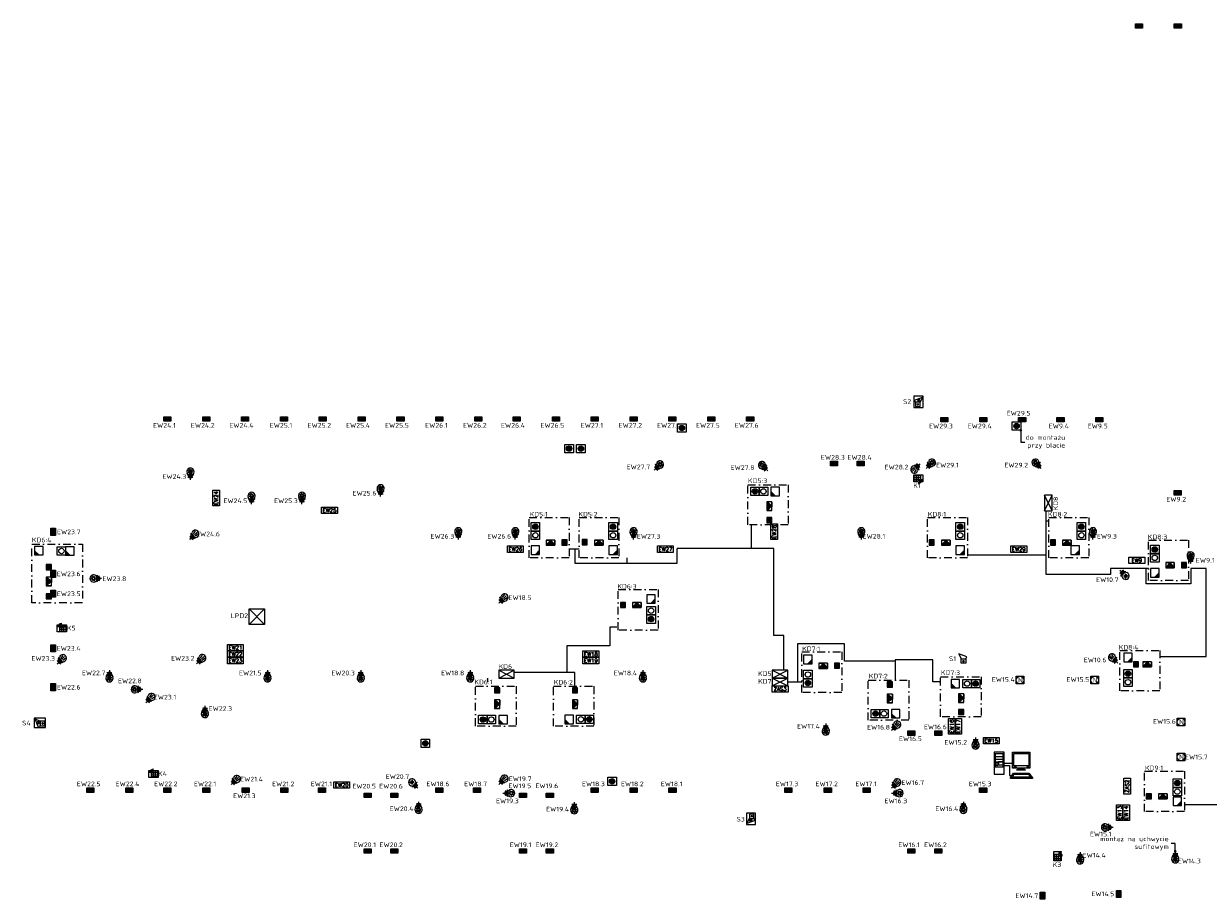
# Model space of a CAD drawing. Header units: millimetres. Extents: x 94562 to 148980, y -25377 to 3008.
# Tile 131 of 140: x 112387 to 116959, y -3749 to -367. Entities that reach past the tile are written whole.
import ezdxf
from ezdxf import colors
from ezdxf.entities.mleader import LeaderData, LeaderLine
from ezdxf.enums import TextEntityAlignment as Align
from ezdxf.math import Vec2, Vec3

# ---------------------------------------------------------------- set-up
doc = ezdxf.new("R2010")
doc.units = ezdxf.units.MM
doc.set_wipeout_variables(frame=1)
doc.linetypes.add('BORDER2', pattern=[0.875, 0.25, -0.125, 0.25, -0.125, 0, -0.125])
doc.linetypes.add('DASHDOT', pattern=[1, 0.5, -0.25, 0, -0.25])
for name, color, linetype in [('tt_opis', 30, 'Continuous'), ('tt_pomoc', 42, 'Continuous'), ('tt_symbole', 40, 'Continuous')]:
    doc.layers.add(name, color=color, linetype=linetype)
doc.styles.add('iso', font='isocpeur.ttf', dxfattribs={"width": 1.2})
doc.styles.get("Standard").update_dxf_attribs({"font": 'arial.ttf'})
doc.styles.add('TXT', font='romans.shx', dxfattribs={"width": 0.85})

# ---------------------------------------------------------------- blocks, each defined once
blk = doc.blocks.new('CZYTNIK KONTROLI DOSTĘPU')
blk.add_hatch(color=256).paths.add_polyline_path([(18, 18), (0, 0), (18, 0)])
at = {"linetype": 'Continuous'}
for p, q in [((-18, 36), (-18, 0)), ((18, 36), (-18, 36)), ((-18, 0), (18, 0)), ((18, 18), (0, 0)), ((18, 0), (18, 36))]:
    blk.add_line(p, q, dxfattribs=at)
blk = doc.blocks.new('PRZYCISK EWAKUACYJNY')
for p, q in [((-18, 0), (-18, 36)), ((-18, 36), (18, 36)), ((18, 0), (-18, 0)), ((18, 36), (18, 0))]:
    blk.add_line(p, q)
blk.add_circle((0, 18), 11.5)
blk = doc.blocks.new('PRZYCISK WYJŚCIA')
h = blk.add_hatch(color=256)
h.dxf.hatch_style = 1
edge = h.paths.add_edge_path()
edge.add_arc((0, 18), 11.5, 0, 360)
blk.add_lwpolyline([(-18, 36), (18, 36), (18, 0), (-18, 0)], close=True)
blk.add_circle((0, 18), 11.5)
blk = doc.blocks.new('KONTAKTRON')
blk.add_hatch(color=256).paths.add_polyline_path([(-10.8, 0), (10.8, 0), (10.8, 21.6), (-10.8, 21.6)])
for p, q in [((10.8, 21.6), (-10.8, 21.6)), ((-10.8, 21.6), (-10.8, 0)), ((-10.8, 0), (10.8, 0)), ((10.8, 0), (10.8, 21.6))]:
    blk.add_line(p, q)
blk = doc.blocks.new('ELEKTROZACZEP')
h = blk.add_hatch(color=256)
h.dxf.hatch_style = 1
edge = h.paths.add_edge_path()
edge.add_line((18.3, 10.8), (0, -10.8))
edge.add_line((0, -10.8), (36.7, -10.8))
edge.add_line((36.7, -10.8), (18.3, 10.8))
for p, q in [((0, 10.8), (21.6, 10.8)), ((18.3, 10.8), (0, -10.8)), ((36.7, 10.8), (0, 10.8)), ((0, 10.8), (0, -10.8)), ((18.3, 10.8), (36.7, -10.8)), ((36.7, -10.8), (36.7, 10.8)), ((36.7, 10.8), (36.7, -10.8)), ((36.7, -10.8), (36.7, 10.8)), ((0, -10.8), (36.7, -10.8))]:
    blk.add_line(p, q)
blk = doc.blocks.new('SKD')
at = {"layer": 'tt_symbole'}
blk.add_lwpolyline([(-60, 0), (0, 0), (0, 30), (-60, 30)], close=True, dxfattribs=at)
for points in [[(-60, 30), (0, 0)], [(-60, 0), (0, 30)]]:
    blk.add_lwpolyline(points, dxfattribs=at)
blk = doc.blocks.new('SYM_ALM kontaktron')
at = {"layer": 'tt_symbole', "transparency": 33554687}
for points in [[(-2.6, -14.2), (-2.6, 14.2), (-9.1, 14.2), (-9.1, -14.2)], [(9.1, -14.2), (9.1, 14.2), (2.6, 14.2), (2.6, -14.2)]]:
    blk.add_hatch(color=256, dxfattribs=at).paths.add_polyline_path(points)
at = {"layer": 'tt_symbole'}
blk.add_lwpolyline([(-9.1, 14.2), (9.1, 14.2), (9.1, -14.2), (-9.1, -14.2)], close=True, dxfattribs=at)
for points in [[(-2.6, 14.2), (-2.6, -14.2)], [(2.6, 14.2), (2.6, -14.2)]]:
    blk.add_lwpolyline(points, dxfattribs=at)
blk = doc.blocks.new('ekspander')
at = {"layer": 'tt_symbole'}
blk.add_lwpolyline([(122947.9, -4172.3), (123009.1, -4172.3), (123009.1, -4197.3), (122947.9, -4197.3)], close=True, dxfattribs=at)
at = {"layer": 'tt_symbole', "style": 'TXT'}
blk.add_attdef('EW', text='', height=15, rotation=359.9919, dxfattribs=at).set_placement((122978.4, -4184.8), align=Align.MIDDLE_CENTER)
blk = doc.blocks.new('SYM_ALM czujka zbicia')
at = {"layer": 'tt_symbole'}
for p, q in [((8.9, 1.7), (17.3, 1.7)), ((13.1, 5.2), (13.1, -5.2)), ((8.9, -1.7), (17.3, -1.7))]:
    blk.add_line(p, q, dxfattribs=at)
for points in [[(0, 0), (8.6, 0)], [(8.9, 5.2), (25.6, 12.7)], [(28, 2.4), (24.5, 5.8)], [(25.4, 5), (27.6, -6.5)], [(29.7, 4.2), (29.7, 8.5), (28.6, 7.4), (27, 9)], [(31.5, 5.9), (35, 2.4), (35, -2.6), (31.5, -6.1), (28, -2.6), (28, 2.4), (31.5, 5.9)], [(33.3, 4.2), (37.2, 8.1)], [(35, -0.1), (38.9, -0.1), (42.3, 3.3)], [(35.2, 6.1), (35.2, 8.1)], [(35.2, 6.1), (38.2, 6.1)], [(35.5, -4.4), (38.8, 3.6)], [(8.9, -5.2), (25.6, -12.7)], [(28, -2.6), (23.2, -2.6)], [(29.7, -4.4), (25.6, -8.5)], [(31.5, -6.1), (34.6, -9.3)], [(33.3, -4.4), (37.7, -4.4), (40.1, -6.8)], [(34.1, -8.8), (36, -8.8)]]:
    blk.add_lwpolyline(points, dxfattribs=at)
blk.add_lwpolyline([(8.9, 5.2), (17.3, 5.2), (17.3, -5.2), (8.9, -5.2)], close=True, dxfattribs=at)
for centre, radius, start, end in [((45.3, 0), 36.7, 164.7657, 195.2343), ((-8, 0), 29.1, 332.915, 27.085), ((31.3, 0), 13.9, 245.7911, 114.2089)]:
    blk.add_arc(centre, radius, start, end, dxfattribs=at)
blk = doc.blocks.new('SYM_ALM czujka PIR+MW')
at = {"layer": 'tt_symbole'}
for p, q in [((8.9, 1.7), (17.3, 1.7)), ((13.1, 5.2), (13.1, -5.2)), ((8.9, -1.7), (17.3, -1.7))]:
    blk.add_line(p, q, dxfattribs=at)
for points in [[(0, 0), (8.6, 0)], [(8.9, 5.2), (25.6, 12.7)], [(25.3, 4.9), (39.7, 7)], [(25.7, 0), (40.2, 0)], [(8.9, -5.2), (25.6, -12.7)], [(25.3, -4.9), (39.7, -7)]]:
    blk.add_lwpolyline(points, dxfattribs=at)
blk.add_lwpolyline([(8.9, 5.2), (17.3, 5.2), (17.3, -5.2), (8.9, -5.2)], close=True, dxfattribs=at)
for centre, radius, start, end in [((45.3, 0), 36.7, 164.7657, 195.2343), ((-8, 0), 29.1, 332.915, 27.085), ((31.3, 0), 13.9, 245.7911, 114.2089)]:
    blk.add_arc(centre, radius, start, end, dxfattribs=at)
blk = doc.blocks.new('SYM_ALM sygn aku zas')
at = {"layer": 'tt_symbole', "transparency": 33554687}
blk.add_hatch(color=256, dxfattribs=at).paths.add_polyline_path([(-2, 0), (-2, -2.7), (-0.7, -2.7), (-0.7, 2.7), (-2, 2.7)])
at = {"layer": 'tt_symbole'}
for points in [[(-8.6, 8.8), (8.6, 8.8), (8.6, -8.8), (-8.6, -8.8)], [(-2, 2.7), (-0.7, 2.7), (-0.7, -2.7), (-2, -2.7)]]:
    blk.add_lwpolyline(points, close=True, dxfattribs=at)
for points in [[(-4.7, 0), (-2, 0)], [(0.7, 4), (0.7, -4)], [(0.7, 0), (3.4, 0)], [(8.6, -8.8), (15.9, -12.8), (27.8, 18.6), (8.6, 8.8)]]:
    blk.add_lwpolyline(points, dxfattribs=at)
blk = doc.blocks.new('SYM_ALM sygn opt-aku zas zewn')
blk.add_wipeout([(0, 35.9), (44.2, 35.9), (44.2, 0), (0, 0)])
blk.add_hatch(color=256).paths.add_polyline_path([(10.5, 17.9), (10.5, 12.6), (11.8, 12.6), (11.8, 17.9)])
for points in [[(0, 35.9), (44.2, 35.9), (44.2, 0), (0, 0)], [(3.9, 24.1), (21.1, 24.1), (21.1, 6.4), (3.9, 6.4)], [(10.5, 17.9), (11.8, 17.9), (11.8, 12.6), (10.5, 12.6)]]:
    blk.add_lwpolyline(points, close=True)
for points in [[(7.8, 15.3), (10.5, 15.3)], [(13.2, 19.2), (13.2, 11.3)], [(13.2, 15.3), (16, 15.3)], [(21.1, 6.4), (28.4, 2.5), (40.4, 33.9), (21.1, 24.1)], [(24.3, 15.4), (31, 22.1)], [(24.3, 22.1), (31, 15.4)]]:
    blk.add_lwpolyline(points)
blk.add_circle((27.7, 18.8), 4.74)
blk = doc.blocks.new('SYM_ALM manip z czyt kart')
blk.add_line((13.6, 35.8), (13.6, 32.5))
for points in [[(-13.6, 35.8), (13.6, 35.8)], [(13.6, 17.9), (13.6, 0), (-13.6, 0), (-13.6, 35.8)], [(-11.6, 25.9), (4, 25.9)], [(11.6, 17.9), (11.6, 2), (-11.6, 2), (-11.6, 25.9)], [(-11.6, 17.9), (1.3, 17.9)], [(-11.6, 10), (11.6, 10)], [(-4, 2), (-4, 25.9)], [(4, 2), (4, 15.3)]]:
    blk.add_lwpolyline(points)
blk.add_circle((4, 17.9), 2.64)
for radius in [14.6, 10.6, 6.27]:
    blk.add_arc((4, 17.9), radius, 0, 90)
blk = doc.blocks.new('PN1')
at = {"layer": 'tt_symbole'}
for p, q in [((-14.7, 29.5), (14.7, 29.5)), ((-14.7, 0), (-14.7, 29.5)), ((14.7, 0), (-14.7, 0)), ((14.7, 29.5), (14.7, 0))]:
    blk.add_line(p, q, dxfattribs=at)
blk.add_circle((0, 14.7), 14.7, dxfattribs=at)
at = {"layer": 'tt_symbole', "insert": (-7.3, 23.8), "char_height": 18, "attachment_point": 1}
blk.add_mtext_dynamic_manual_height_columns('N', width=6.122, gutter_width=12.5, heights=[0], dxfattribs=at)
blk = doc.blocks.new('ZAS1')
at = {"layer": 'tt_symbole'}
blk.add_lwpolyline([(-30.6, 25), (30.6, 25), (30.6, 0), (-30.6, 0)], close=True, dxfattribs=at)
at = {"layer": 'tt_symbole', "style": 'TXT'}
blk.add_attdef('ZAS', text='', height=15, rotation=359.9919, dxfattribs=at).set_placement((-0.1, 12.5), align=Align.MIDDLE_CENTER)
blk = doc.blocks.new('Z$W@#3F003CB0')
at = {"layer": 'tt_symbole'}
for p, q in [((-54, -14), (24, -14)), ((-54, -37), (-4, -37)), ((-4, -37), (-4, -129)), ((4, -152), (32, -107)), ((33, -107), (175, -107)), ((87, -67), (62, -77)), ((62, -77), (143, -77)), ((143, -77), (121, -67)), ((175, -107), (208, -152)), ((-4, -129), (17, -129)), ((208, -152), (4, -152)), ((27, -145), (37, -118)), ((190, -145), (27, -145)), ((37, -118), (171, -118)), ((171, -118), (190, -145))]:
    blk.add_line(p, q, dxfattribs=at)
for points in [[(-54, 88), (-147, 88), (-147, -118), (-54, -118)], [(-64, 70), (-138, 70), (-138, 46), (-64, 46)], [(-64, 70), (-138, 70), (-138, -49), (-64, -49)], [(-64, 45), (-138, 45), (-138, 21), (-64, 21)], [(-64, 20), (-138, 20), (-138, -4), (-64, -4)], [(24, 88), (185, 88), (185, -61), (24, -61)], [(35, 75), (176, 75), (176, -40), (35, -40)], [(-64, -4), (-107, -4), (-107, -30), (-64, -30)], [(87, -62), (121, -62), (121, -67), (87, -67)], [(159, -49), (176, -49), (176, -56), (159, -56)], [(6, -152), (209, -152), (209, -159), (6, -159)]]:
    blk.add_lwpolyline(points, close=True, dxfattribs=at)
for centre, radius in [((-120, -34), 5.43), ((-120, -15), 3.26), ((39, -52), 2.97), ((47, -52), 2.97), ((55, -52), 2.97)]:
    blk.add_circle(centre, radius, dxfattribs=at)
blk = doc.blocks.new('_Dot')
at = {"color": 0, "linetype": 'ByBlock', "lineweight": -2}
blk.add_line((-0.5, 0), (-1, 0), dxfattribs=at)
at = {"color": 0, "linetype": 'ByBlock', "const_width": 0.5}
blk.add_lwpolyline([(-0.25, 0, 1), (0.25, 0, 1)], format="xyb", close=True, dxfattribs=at)

msp = doc.modelspace()

# ---------------------------------------------------------------- linework, layer by layer
at = {"layer": 'tt_opis', "linetype": 'DASHDOT', "ltscale": 60}
for points in [[(115338.3, -2147.7), (115338.3, -2302), (115181.7, -2302), (115181.7, -2147.7)], [(114338.3, -2273.8), (114492.6, -2273.8), (114492.6, -2430.5), (114338.3, -2430.5)], [(114530.5, -2273.8), (114684.8, -2273.8), (114684.8, -2430.5), (114530.5, -2430.5)], [(115875.8, -2273.8), (116030.1, -2273.8), (116030.1, -2430.5), (115875.8, -2430.5)], [(116343.4, -2273.8), (116497.7, -2273.8), (116497.7, -2430.5), (116343.4, -2430.5)], [(112613.6, -2376.9), (112613.6, -2604.2), (112418.7, -2604.2), (112418.7, -2376.9)], [(116729.2, -2361.3), (116883.5, -2361.3), (116883.5, -2518), (116729.2, -2518)], [(114681.1, -2552.1), (114835.4, -2552.1), (114835.4, -2708.8), (114681.1, -2708.8)], [(116618.1, -2787.4), (116772.4, -2787.4), (116772.4, -2944.1), (116618.1, -2944.1)], [(115390, -2793.4), (115544.3, -2793.4), (115544.3, -2950.1), (115390, -2950.1)], [(114288.2, -2925.2), (114288.2, -3079.5), (114131.5, -3079.5), (114131.5, -2925.2)], [(114588.3, -2926), (114588.3, -3080.3), (114431.7, -3080.3), (114431.7, -2926)], [(115803.7, -2902.4), (115803.7, -3056.7), (115647.1, -3056.7), (115647.1, -2902.4)], [(116082.6, -2889.1), (116082.6, -3043.4), (115925.9, -3043.4), (115925.9, -2889.1)], [(116713.6, -3253.6), (116868, -3253.6), (116868, -3410.2), (116713.6, -3410.2)]]:
    msp.add_lwpolyline(points, close=True, dxfattribs=at)
at = {"layer": 'tt_pomoc'}
for points in [[(116344, -2289), (116333.5, -2289), (116333.5, -2248.3)], [(115195.4, -2302), (115195.4, -2394.4)], [(116729.2, -2470.6), (116581.3, -2470.6), (116581.3, -2493.8), (116333.5, -2493.8), (116333.5, -2289)], [(114492.6, -2395.1), (114530.5, -2395.1)], [(114514.7, -2395.1), (114514.7, -2450.1), (114909.6, -2450.1), (114909.6, -2394.4)], [(115320.9, -2864.2), (115320.9, -2730), (115282, -2730), (115282, -2394.4), (114909.6, -2394.4)], [(116333.5, -2420), (116030.1, -2420), (116030.1, -2420)], [(114715.5, -2430.5), (114714.8, -2450.1)], [(116772.4, -2811.3), (116951.1, -2811.3), (116951.1, -2470.8), (116891.5, -2470.6), (116891.5, -2530.8), (116719.6, -2530.8), (116719.6, -2470.6)], [(115750.4, -2828.7), (115554.8, -2828.7), (115554.8, -2762), (115373.7, -2762), (115373.7, -2909.2)], [(115925.9, -2909.2), (115896.6, -2909.2), (115896.6, -2823.7), (115750.4, -2823.7), (115750.4, -2902.4)], [(114514.7, -2926), (114514.7, -2872.8), (114280.7, -2872.8)], [(114177.6, -2894.2), (114177.6, -2909.3)], [(115336.2, -2909.2), (115390.1, -2909.2)], [(116867.5, -3383.1), (117705.1, -3382.3), (117705.1, -3499.6), (117803.9, -3499.6)]]:
    msp.add_lwpolyline(points, dxfattribs=at)
at = {"layer": 'tt_pomoc', "ltscale": 200}
msp.add_lwpolyline([(114677.1, -2698.2), (114649.4, -2698.2), (114649.4, -2770.3), (114484.1, -2770.3), (114484.1, -2872.8)], dxfattribs=at)
at = {"layer": 'tt_symbole'}
for points in [[(113257.1, -2627.2), (113317.1, -2627.2), (113317.1, -2687.2), (113257.1, -2687.2), (113257.1, -2627.2)], [(113257.1, -2627.2), (113317.1, -2687.2)], [(113257.1, -2687.2), (113317.1, -2627.2)]]:
    msp.add_lwpolyline(points, dxfattribs=at)

# ---------------------------------------------------------------- block references
at = {"layer": 'tt_opis', "rotation": 90}
msp.add_blockref('SKD', (116357.2, -2188.3), dxfattribs=at)
at = {"layer": 'tt_opis'}
for p in [(114280.7, -2894.2), (115336.2, -2894.2), (115336.2, -2924.2)]:
    msp.add_blockref('SKD', p, dxfattribs=at)
at = {"layer": 'tt_pomoc', "linetype": 'BORDER2'}
msp.add_blockref('ZAS1', (115306.7, -2949.2), dxfattribs=at).add_auto_attribs({'ZAS': 'ZAS3'})
at = {"layer": 'tt_pomoc'}
for p in [(116232.6, -2916.7), (116520.5, -2916.7), (116854.4, -3078.7), (116854.4, -3213.5)]:
    msp.add_blockref('PN1', p, dxfattribs=at)
at = {"layer": 'tt_pomoc', "linetype": 'BORDER2', "rotation": 90}
msp.add_blockref('ZAS1', (116658.8, -3311.7), dxfattribs=at).add_auto_attribs({'ZAS': 'ZAS2'})
at = {"layer": 'tt_symbole', "color": 1, "xscale": 0.96, "yscale": 0.96, "zscale": 0.96}
for p, rotation in [((116692, -376), 270), ((116841.9, -376), 270), ((112941.6, -1894.1), 270), ((113091.6, -1893.9), 270), ((113241.5, -1893.9), 270), ((113391.4, -1893.9), 270), ((113541.4, -1893.9), 270), ((113691.4, -1893.9), 270), ((113841.4, -1893.9), 270), ((113991.4, -1893.9), 270), ((114141.4, -1893.9), 270), ((114289.4, -1893.9), 270), ((114441.4, -1893.9), 270), ((114591.3, -1893.9), 270), ((114741.3, -1893.9), 270), ((114891.2, -1893.9), 270), ((115041.2, -1893.9), 270), ((115191.2, -1893.9), 270), ((115940.9, -1896.4), 270), ((116090.9, -1896.4), 270), ((116240.9, -1896.4), 270), ((116389, -1896.4), 270), ((116538.9, -1896.7), 270), ((115514.4, -2065.9), 270), ((115618.1, -2065.9), 270), ((116841.4, -2179.2), 270), ((112500.9, -2329.5), 180), ((112500.9, -2491.7), 180), ((112500.9, -2568.6), 180), ((112500.9, -2779.5), 180), ((112500.9, -2929.4), 180), ((115813.6, -3106.8), 270), ((115917.4, -3106.8), 270), ((112644.7, -3327), 270), ((112794.6, -3327), 270), ((112941.9, -3327), 270), ((113091.6, -3327), 270), ((113243.3, -3327), 270), ((113393.2, -3327), 270), ((113538.6, -3327), 270), ((113991.3, -3327), 270), ((114136.8, -3327), 270), ((114591.3, -3327), 270), ((114741.3, -3327), 270), ((114891.3, -3327), 270), ((115338.3, -3327), 270), ((115491, -3327), 270), ((115641, -3327), 270), ((116090.5, -3327), 270), ((113714.4, -3347), 270), ((113818.1, -3347), 270), ((114314.2, -3347), 270), ((114417.9, -3347), 270), ((113714.4, -3562), 270), ((113818.1, -3562), 270), ((114314.2, -3562), 270), ((114417.9, -3562), 270), ((115813.6, -3562), 270), ((115917.4, -3562), 270), ((116319.4, -3735), 180), ((116613.4, -3727.9), 180)]:
    msp.add_blockref('SYM_ALM kontaktron', p, dxfattribs=dict(at, rotation=rotation))
at = {"layer": 'tt_symbole', "xscale": -1}
for p, rotation in [((115822.9, -1849.7), 270), ((115212.3, -3415.9), 90)]:
    msp.add_blockref('SYM_ALM sygn opt-aku zas zewn', p, dxfattribs=dict(at, rotation=rotation))
at = {"layer": 'tt_symbole'}
for name, p, xscale, yscale, zscale in [('PRZYCISK WYJŚCIA', (114927.6, -1945.2), 0.9100000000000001, 0.9100000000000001, 0.9100000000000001), ('PRZYCISK WYJŚCIA', (116219.3, -1937.6), 0.9100000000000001, 0.9100000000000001, 0.9100000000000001), ('PRZYCISK WYJŚCIA', (114492.3, -2024.5), 0.9100000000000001, 0.9100000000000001, 0.9100000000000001), ('PRZYCISK WYJŚCIA', (114537.6, -2024.7), 0.9100000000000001, 0.9100000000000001, 0.9100000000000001), ('PRZYCISK WYJŚCIA', (115209.6, -2189.9), 0.9100000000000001, 0.9100000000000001, 0.9100000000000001), ('PRZYCISK WYJŚCIA', (114362.2, -2326.5), 0.9100000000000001, 0.9100000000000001, 0.9100000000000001), ('PRZYCISK EWAKUACYJNY', (114362.2, -2359.2), 0.9100000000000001, 0.9100000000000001, 0.9100000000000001), ('PRZYCISK WYJŚCIA', (114662.2, -2326.5), 0.9100000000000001, 0.9100000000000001, 0.9100000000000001), ('PRZYCISK EWAKUACYJNY', (114662.2, -2359.2), 0.9100000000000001, 0.9100000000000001, 0.9100000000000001), ('PRZYCISK WYJŚCIA', (116001.9, -2326.5), 0.9100000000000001, 0.9100000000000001, 0.9100000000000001), ('PRZYCISK EWAKUACYJNY', (116001.9, -2359.2), 0.9100000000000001, 0.9100000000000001, 0.9100000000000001), ('PRZYCISK WYJŚCIA', (116469.6, -2326.5), 0.9100000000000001, 0.9100000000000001, 0.9100000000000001), ('PRZYCISK EWAKUACYJNY', (116469.6, -2359.2), 0.9100000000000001, 0.9100000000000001, 0.9100000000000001), ('ELEKTROZACZEP', (114404, -2371), 0.9100000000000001, 0.9100000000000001, 0.9100000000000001), ('KONTAKTRON', (114474.6, -2380.6), 0.9100000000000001, 0.9100000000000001, 0.9100000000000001), ('KONTAKTRON', (114552.5, -2379.3), 0.9100000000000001, 0.9100000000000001, 0.9100000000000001), ('ELEKTROZACZEP', (114589.7, -2371), 0.9100000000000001, 0.9100000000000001, 0.9100000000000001), ('KONTAKTRON', (115892.1, -2380.6), 0.9100000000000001, 0.9100000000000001, 0.9100000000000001), ('ELEKTROZACZEP', (115929.3, -2371.4), 0.9100000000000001, 0.9100000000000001, 0.9100000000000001), ('KONTAKTRON', (116359.8, -2380.6), 0.9100000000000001, 0.9100000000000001, 0.9100000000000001), ('ELEKTROZACZEP', (116397, -2371.4), 0.9100000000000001, 0.9100000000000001, 0.9100000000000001), ('CZYTNIK KONTROLI DOSTĘPU', (114362.2, -2417), 0.9100000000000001, 0.9100000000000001, 0.9100000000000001), ('CZYTNIK KONTROLI DOSTĘPU', (114662.2, -2417), 0.9100000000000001, 0.9100000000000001, 0.9100000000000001), ('CZYTNIK KONTROLI DOSTĘPU', (116001.9, -2417), 0.9100000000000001, 0.9100000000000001, 0.9100000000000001), ('CZYTNIK KONTROLI DOSTĘPU', (116445.3, -2417), 0.9100000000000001, 0.9100000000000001, 0.9100000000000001), ('PRZYCISK WYJŚCIA', (116753, -2413.9), 0.9100000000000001, 0.9100000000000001, 0.9100000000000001), ('PRZYCISK EWAKUACYJNY', (116753, -2446.7), 0.9100000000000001, 0.9100000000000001, 0.9100000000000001), ('ELEKTROZACZEP', (116794.9, -2458.5), 0.9100000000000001, 0.9100000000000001, 0.9100000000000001), ('KONTAKTRON', (116865.4, -2468.1), 0.9100000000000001, 0.9100000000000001, 0.9100000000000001), ('CZYTNIK KONTROLI DOSTĘPU', (116753, -2504.5), 0.9100000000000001, 0.9100000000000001, 0.9100000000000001), ('KONTAKTRON', (114699.9, -2621.9), 0.9100000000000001, 0.9100000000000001, 0.9100000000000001), ('ELEKTROZACZEP', (114737.1, -2612), 0.9100000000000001, 0.9100000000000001, 0.9100000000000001), ('CZYTNIK KONTROLI DOSTĘPU', (114808.4, -2605.2), 0.9100000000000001, 0.9100000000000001, 0.9100000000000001), ('PRZYCISK EWAKUACYJNY', (114808.7, -2650.5), 0.9100000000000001, 0.9100000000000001, 0.9100000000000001), ('PRZYCISK WYJŚCIA', (114808.7, -2683.2), 0.9100000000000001, 0.9100000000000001, 0.9100000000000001), ('CZYTNIK KONTROLI DOSTĘPU', (115413.8, -2839.2), 0.9100000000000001, 0.9100000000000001, 0.9100000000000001), ('CZYTNIK KONTROLI DOSTĘPU', (116649.4, -2831.1), 0.9100000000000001, 0.9100000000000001, 0.9100000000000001), ('KONTAKTRON', (116680, -2850.9), 0.9100000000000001, 0.9100000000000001, 0.9100000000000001), ('ELEKTROZACZEP', (116706.7, -2841.7), 0.9100000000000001, 0.9100000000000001, 0.9100000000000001), ('PRZYCISK EWAKUACYJNY', (115413.8, -2897), 0.9100000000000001, 0.9100000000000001, 0.9100000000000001), ('ELEKTROZACZEP', (115455.7, -2847), 0.9100000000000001, 0.9100000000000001, 0.9100000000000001), ('KONTAKTRON', (115526.2, -2856.6), 0.9100000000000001, 0.9100000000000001, 0.9100000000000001), ('PRZYCISK WYJŚCIA', (116649.5, -2893.9), 0.9100000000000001, 0.9100000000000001, 0.9100000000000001), ('PRZYCISK WYJŚCIA', (115413.8, -2929.7), 0.9100000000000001, 0.9100000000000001, 0.9100000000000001), ('PRZYCISK WYJŚCIA', (116061.3, -2932.1), 0.9100000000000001, 0.9100000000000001, 0.9100000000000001), ('PRZYCISK EWAKUACYJNY', (116649.5, -2926.6), 0.9100000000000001, 0.9100000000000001, 0.9100000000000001), ('PRZYCISK WYJŚCIA', (115675, -3048), 0.9100000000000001, 0.9100000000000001, 0.9100000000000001), ('PRZYCISK WYJŚCIA', (114159.4, -3070.8), 0.9100000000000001, 0.9100000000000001, 0.9100000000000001), ('PRZYCISK WYJŚCIA', (114570.4, -3070.2), 0.9100000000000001, 0.9100000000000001, 0.9100000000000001), ('PRZYCISK WYJŚCIA', (113937.6, -3162.8), 0.9100000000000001, 0.9100000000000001, 0.9100000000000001), ('Z$W@#3F003CB0', (116193.8, -3216.6), 0.416, 0.416, 0.416), ('PRZYCISK WYJŚCIA', (114658.4, -3309.7), 0.9100000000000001, 0.9100000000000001, 0.9100000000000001), ('PRZYCISK WYJŚCIA', (116839.8, -3316.5), 0.9100000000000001, 0.9100000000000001, 0.9100000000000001), ('PRZYCISK EWAKUACYJNY', (116839.8, -3349.2), 0.9100000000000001, 0.9100000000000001, 0.9100000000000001), ('KONTAKTRON', (116730, -3360.4), 0.9100000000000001, 0.9100000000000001, 0.9100000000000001), ('ELEKTROZACZEP', (116767.2, -3351.2), 0.9100000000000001, 0.9100000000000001, 0.9100000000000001), ('CZYTNIK KONTROLI DOSTĘPU', (116839.8, -3386.5), 0.9100000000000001, 0.9100000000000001, 0.9100000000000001)]:
    msp.add_blockref(name, p, dxfattribs=dict(at, xscale=xscale, yscale=yscale, zscale=zscale))
for name, p, rotation in [('SYM_ALM czujka zbicia', (114821.2, -2091.5), 44.99999999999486), ('SYM_ALM czujka zbicia', (115258.7, -2093.9), 134.9999999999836), ('SYM_ALM czujka PIR+MW', (115846.6, -2067.2), 224.9999999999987), ('SYM_ALM czujka zbicia', (115870.6, -2084.5), 45.00000000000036), ('SYM_ALM czujka zbicia', (116314.7, -2084.5), 134.9999999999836), ('SYM_ALM czujka zbicia', (113030.7, -2128.5), 90), ('SYM_ALM czujka zbicia', (113764.7, -2193), 90), ('SYM_ALM manip z czyt kart', (115822.3, -2122.8), 270), ('SYM_ALM czujka zbicia', (113266.6, -2222.2), 90), ('SYM_ALM czujka zbicia', (113461.2, -2222.2), 90), ('SYM_ALM czujka PIR+MW', (113027.7, -2359.2), 44.99999999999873), ('SYM_ALM czujka zbicia', (114064.7, -2359.2), 90), ('SYM_ALM czujka zbicia', (114284.6, -2359.2), 90), ('SYM_ALM czujka zbicia', (114740.9, -2359.2), 90), ('SYM_ALM czujka zbicia', (115620.2, -2359.2), 90), ('SYM_ALM czujka zbicia', (116514.1, -2359.2), 90), ('SYM_ALM czujka zbicia', (116891.4, -2452.2), 90), ('SYM_ALM czujka PIR+MW', (116617.7, -2477.3), 314.9999999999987), ('SYM_ALM czujka zbicia', (112688, -2509.7), 180), ('SYM_ALM czujka PIR+MW', (114220.8, -2605.1), 44.99999999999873), ('SYM_ALM manip z czyt kart', (112552, -2702.4), 89.99999999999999), ('SYM_ALM czujka PIR+MW', (112516.2, -2839.8), 44.99999999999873), ('SYM_ALM czujka PIR+MW', (113054.6, -2839.2), 44.99999999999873), ('SYM_ALM sygn aku zas', (116014.7, -2828.1), 90), ('SYM_ALM czujka PIR+MW', (116609.7, -2836.7), 134.9999999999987), ('SYM_ALM czujka zbicia', (112717.9, -2864.2), 270), ('SYM_ALM czujka zbicia', (113328.1, -2864.2), 270), ('SYM_ALM czujka zbicia', (113688.2, -2864.2), 270), ('SYM_ALM czujka zbicia', (114110.4, -2864), 270), ('SYM_ALM czujka zbicia', (114777.1, -2864.2), 270), ('SYM_ALM czujka zbicia', (112847.1, -2937.9), 180), ('SYM_ALM czujka PIR+MW', (112858.9, -2989.3), 44.99999999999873), ('SYM_ALM czujka zbicia', (113086.3, -3001.7), 270), ('SYM_ALM czujka PIR+MW', (115736.4, -3096.1), 44.99999999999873), ('SYM_ALM czujka zbicia', (115483, -3069.7), 270), ('SYM_ALM czujka zbicia', (116061.1, -3123.5), 270), ('SYM_ALM manip z czyt kart', (112905.9, -3264.7), 89.99999999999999), ('SYM_ALM czujka PIR+MW', (113187.4, -3305.9), 44.99999999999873), ('SYM_ALM czujka PIR+MW', (113908.7, -3319.7), 134.9999999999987), ('SYM_ALM czujka PIR+MW', (114221.2, -3304.7), 44.99999999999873), ('SYM_ALM czujka PIR+MW', (115736.4, -3319.4), 44.99999999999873), ('SYM_ALM czujka zbicia', (113911, -3371.7), 270), ('SYM_ALM czujka zbicia', (114511.9, -3373.2), 270), ('SYM_ALM czujka zbicia', (116014.1, -3371.7), 270), ('SYM_ALM czujka zbicia', (116592.2, -3471), 180), ('SYM_ALM czujka zbicia', (116831.7, -3563), 270), ('SYM_ALM czujka zbicia', (116464.7, -3566.6), 270)]:
    msp.add_blockref(name, p, dxfattribs=dict(at, rotation=rotation))
for p, rotation, values in [((108944.9, -125177.5), 90, {'EW': 'EW24'}), ((111098.9, -125307.7), 90.0000000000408, {'EW': 'EW28'}), ((111784.5, -126059), 90.0000000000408, {'EW': 'EW16'}), ((111809.5, -126059), 90.0000000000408, {'EW': 'EW17'}), ((112432.4, -126392.7), 89.99999999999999, {'EW': 'EW13'}), ((112457.4, -126392.7), 89.99999999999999, {'EW': 'EW14'})]:
    msp.add_blockref('ekspander', p, dxfattribs=dict(at, rotation=rotation)).add_auto_attribs(values)
at = {"layer": 'tt_symbole', "xscale": 0.9100000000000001, "yscale": 0.9100000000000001, "zscale": 0.9100000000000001, "rotation": 270}
for name, p in [('PRZYCISK EWAKUACYJNY', (115226, -2173.5)), ('CZYTNIK KONTROLI DOSTĘPU', (115271.2, -2173.9)), ('ELEKTROZACZEP', (115265.2, -2213.8)), ('KONTAKTRON', (115255.4, -2284.4)), ('CZYTNIK KONTROLI DOSTĘPU', (112429.2, -2402.4)), ('PRZYCISK EWAKUACYJNY', (112516.2, -2403.5)), ('CZYTNIK KONTROLI DOSTĘPU', (112548.9, -2403.5)), ('KONTAKTRON', (112474.3, -2466.1)), ('ELEKTROZACZEP', (112484.2, -2505)), ('KONTAKTRON', (112474.3, -2578.4)), ('KONTAKTRON', (115720.3, -2919.1)), ('CZYTNIK KONTROLI DOSTĘPU', (115966.9, -2915.7)), ('PRZYCISK EWAKUACYJNY', (116012.2, -2915.7)), ('KONTAKTRON', (114204.8, -2941.9)), ('KONTAKTRON', (114504.9, -2941.9)), ('ELEKTROZACZEP', (115730.2, -2956.2)), ('ELEKTROZACZEP', (116005.7, -2955.2)), ('ELEKTROZACZEP', (114214.7, -2979)), ('ELEKTROZACZEP', (114514.8, -2979)), ('PRZYCISK EWAKUACYJNY', (115691.4, -3031.6)), ('CZYTNIK KONTROLI DOSTĘPU', (115736.6, -3032)), ('KONTAKTRON', (115995.8, -3025.7)), ('PRZYCISK EWAKUACYJNY', (114175.8, -3054.4)), ('CZYTNIK KONTROLI DOSTĘPU', (114221.1, -3054.8)), ('CZYTNIK KONTROLI DOSTĘPU', (114476, -3054.2)), ('PRZYCISK EWAKUACYJNY', (114521.2, -3053.8))]:
    msp.add_blockref(name, p, dxfattribs=at)
at = {"layer": 'tt_symbole'}
for p, values in [((-9411.3, 1938.1), {'EW': 'EW25'}), ((-8693.9, 1788.1), {'EW': 'EW26'}), ((-8114.9, 1788.1), {'EW': 'EW27'}), ((-6750.7, 1788.1), {'EW': 'EW29'}), ((-6295.2, 1745.1), {'EW': 'EW9'}), ((-9774.7, 1408.1), {'EW': 'EW21'}), ((-9774.7, 1383.1), {'EW': 'EW22'}), ((-9774.7, 1358.1), {'EW': 'EW23'}), ((-8402.3, 1383.1), {'EW': 'EW18'}), ((-8402.3, 1358.1), {'EW': 'EW19'}), ((-6856.8, 1048.8), {'EW': 'EW15'}), ((-9364, 877.6), {'EW': 'EW20'})]:
    msp.add_blockref('ekspander', p, dxfattribs=at).add_auto_attribs(values)
at = {"layer": 'tt_symbole', "xscale": -1}
msp.add_blockref('SYM_ALM sygn opt-aku zas zewn', (112471.2, -3085.1), dxfattribs=at)
at = {"layer": 'tt_symbole'}
for name, p in [('SYM_ALM czujka zbicia', (114237, -3338.7)), ('SYM_ALM czujka zbicia', (115736.4, -3338.7)), ('SYM_ALM manip z czyt kart', (116377.3, -3600))]:
    msp.add_blockref(name, p, dxfattribs=at)

# ---------------------------------------------------------------- texts
at = {"layer": 'tt_opis', "char_height": 18, "style": 'iso'}
for s, width, insert, attachment_point in [('EW29.5', 40.013, (116273.3, -1871.4), 6), ('EW24.1', 40.013, (112974, -1918.6), 6), ('EW24.2', 40.013, (113124, -1918.4), 6), ('EW24.4', 40.013, (113273.9, -1918.4), 6), ('EW25.1', 40.013, (113423.8, -1918.4), 6), ('EW25.2', 40.013, (113573.8, -1918.4), 6), ('EW25.4', 40.013, (113723.8, -1918.4), 6), ('EW25.5', 40.013, (113873.8, -1918.4), 6), ('EW26.1', 40.013, (114023.8, -1918.4), 6), ('EW26.2', 40.013, (114173.8, -1918.4), 6), ('EW26.4', 40.013, (114321.8, -1918.4), 6), ('EW26.5', 40.013, (114473.8, -1918.4), 6), ('EW27.1', 40.013, (114623.7, -1918.4), 6), ('EW27.2', 40.013, (114773.7, -1918.4), 6), ('EW27.4', 40.013, (114923.6, -1918.4), 6), ('EW27.5', 40.013, (115073.6, -1918.4), 6), ('EW27.6', 40.013, (115223.6, -1918.4), 6), ('EW29.3', 40.013, (115973.3, -1921), 6), ('EW29.4', 40.013, (116123.3, -1921), 6), ('EW9.4', 40.013, (116421.4, -1921), 6), ('EW9.5', 40.013, (116571.3, -1921.2), 6), ('EW28.3', 40.013, (115556.3, -2042), 6), ('EW28.4', 40.013, (115660, -2042), 6), ('EW27.7', 40.013, (114805, -2079), 6), ('EW27.8', 40.013, (115207.7, -2081.4), 6), ('EW28.2', 40.013, (115801.6, -2079.5), 6), ('EW29.1', 40.013, (115996.1, -2072), 6), ('EW29.2', 40.013, (116263.6, -2072), 6), ('EW24.3', 40.013, (113014.4, -2116), 6), ('KD5:3', 40.013, (115257, -2132), 6), ('K1', 40.013, (115849.3, -2151), 6), ('EW25.6', 40.013, (113748.4, -2180.4), 6), ('EW9.2', 40.013, (116873.8, -2203.7), 6), ('EW24.5', 40.013, (113250.4, -2209.7), 6), ('EW25.3', 40.013, (113444.9, -2209.7), 6), ('KD5:1', 40.013, (114409.9, -2261.8), 6), ('KD5:2', 40.013, (114602.1, -2261.8), 6), ('KD8:1', 40.013, (115947.3, -2261.8), 6), ('KD8:2', 40.013, (116415, -2261.8), 6), ('EW23.7', 40.013, (112606.5, -2329.7), 6), ('EW24.6', 40.013, (113144.5, -2337.9), 6), ('KD6:4', 40.013, (112494, -2361.1), 6), ('EW26.3', 40.013, (114048.8, -2346.7), 6), ('EW26.6', 40.013, (114268.3, -2346.7), 6), ('EW27.3', 40.013, (114844.6, -2346.7), 6), ('EW28.1', 40.013, (115712.6, -2346.7), 6), ('EW9.3', 40.013, (116606.5, -2346.7), 6), ('KD8:3', 40.013, (116800.7, -2349.3), 6), ('EW9.1', 40.013, (116983.8, -2439.7), 6), ('EW23.6', 40.013, (112606.5, -2491.9), 6), ('EW23.8', 40.013, (112783, -2510.6), 6), ('EW10.7', 40.013, (116612.9, -2514.3), 6), ('EW23.5', 40.013, (112606.5, -2568.9), 6), ('KD6:3', 40.013, (114752.7, -2540.1), 6), ('EW18.5', 40.013, (114346.9, -2583.8), 6), ('LPD2', 134.16, (113219.7, -2653.7), 5), ('K5', 40.013, (112587.4, -2701.6), 6), ('EW23.4', 40.013, (112606.5, -2779.7), 6), ('KD7:1', 40.013, (115461.5, -2781.4), 6), ('KD8:4', 40.013, (116689.7, -2775.5), 6), ('EW23.3', 40.013, (112507.9, -2818.4), 6), ('EW23.2', 40.013, (113046.4, -2817.9), 6), ('S1', 38.575, (115986.1, -2819.7), 6), ('EW10.6', 40.013, (116566, -2824.3), 6), ('EW22.7', 40.013, (112702.3, -2874.3), 6), ('EW21.5', 40.013, (113305.2, -2874.7), 6), ('EW20.3', 40.013, (113665.2, -2874.7), 6), ('EW18.8', 40.013, (114087.4, -2874.5), 6), ('KD6', 40.013, (114272.2, -2849.8), 6), ('EW18.4', 40.013, (114754.2, -2874.7), 6), ('KD5', 40.013, (115273.5, -2877.1), 6), ('KD7:2', 40.013, (115722.4, -2886.7), 6), ('KD7:3', 40.013, (116001.3, -2873.3), 6), ('EW22.6', 40.013, (112606.5, -2929.7), 6), ('EW22.8', 40.013, (112842.7, -2905.3), 6), ('KD6:1', 40.013, (114196.6, -2909.5), 6), ('KD6:2', 40.013, (114507, -2910.3), 6), ('KD7', 40.013, (115273.5, -2907.1), 6), ('EW15.4', 40.013, (116212.3, -2899.7), 6), ('EW15.5', 40.013, (116500.2, -2899.7), 6), ('EW23.1', 40.013, (112975.8, -2968), 6), ('EW22.3', 40.013, (113191.3, -3011.8), 6), ('EW15.6', 40.013, (116834.1, -3061.7), 6), ('EW17.4', 40.013, (115460.1, -3080.2), 6), ('EW16.8', 40.013, (115730.8, -3084.1), 6), ('EW16.6', 40.013, (115949.8, -3082.9), 6), ('EW16.5', 40.013, (115853.5, -3128.9), 6), ('EW15.2', 40.013, (116028.1, -3142.8), 6), ('EW15.7', 40.013, (116957.1, -3199.1), 6), ('KD9:1', 40.013, (116785.2, -3241.6), 6), ('K4', 40.013, (112939.8, -3263.6), 6), ('EW21.4', 40.013, (113310.3, -3284.6), 6), ('EW20.7', 40.013, (113875, -3274.6), 6), ('EW19.7', 40.013, (114347.3, -3283.3), 6), ('EW16.7', 40.013, (115862.5, -3298), 6), ('EW22.5', 40.013, (112683.4, -3302.9), 6), ('EW22.4', 40.013, (112833.4, -3302.9), 6), ('EW22.2', 40.013, (112980.7, -3302.9), 6), ('EW22.1', 40.013, (113130.4, -3302.9), 6), ('EW21.2', 40.013, (113431.9, -3302.9), 6), ('EW21.1', 40.013, (113577.3, -3302.9), 6), ('EW20.5', 40.013, (113746.8, -3311.7), 6), ('EW20.6', 40.013, (113850.5, -3311.7), 6), ('EW18.6', 40.013, (114030.1, -3302.9), 6), ('EW18.7', 40.013, (114175.6, -3302.9), 6), ('EW19.5', 40.013, (114346.6, -3310.5), 6), ('EW19.6', 40.013, (114450.3, -3310.5), 6), ('EW18.3', 40.013, (114630.1, -3302.9), 6), ('EW18.2', 40.013, (114780.1, -3302.9), 6), ('EW18.1', 40.013, (114930.1, -3302.9), 6), ('EW17.3', 40.013, (115377.1, -3302.9), 6), ('EW17.2', 40.013, (115529.8, -3302.9), 6), ('EW17.1', 40.013, (115679.8, -3302.9), 6), ('EW15.3', 40.013, (116122.9, -3303.1), 6), ('EW21.3', 40.013, (113282.1, -3348.9), 6), ('EW19.3', 40.013, (114297.9, -3368.7), 6), ('EW16.3', 40.013, (115797.3, -3368.7), 6), ('EW20.4', 40.013, (113891.3, -3399), 6), ('EW19.4', 40.013, (114492.1, -3400.5), 6), ('EW16.4', 40.013, (115994.4, -3399), 6), ('EW15.1', 40.013, (116585.9, -3496.9), 6), ('EW20.1', 40.013, (113746.8, -3538.1), 6), ('EW20.2', 40.013, (113850.5, -3538.1), 6), ('EW19.1', 40.013, (114346.6, -3538.1), 6), ('EW19.2', 40.013, (114450.3, -3538.1), 6), ('EW16.1', 40.013, (115846, -3538.1), 6), ('EW16.2', 40.013, (115949.8, -3538.1), 6), ('K3', 40.013, (116391.7, -3614.6), 6), ('EW14.4', 40.013, (116563.4, -3578.3), 6), ('EW14.3', 40.013, (116930.4, -3600.7), 6), ('EW14.7', 40.013, (116302.9, -3734.8), 6), ('EW14.5', 40.013, (116596.9, -3727.6), 6)]:
    msp.add_mtext_dynamic_manual_height_columns(s, width=width, gutter_width=12.5, heights=[0], dxfattribs=dict(at, insert=insert, attachment_point=attachment_point))
at = {"layer": 'tt_opis', "insert": (116370.1, -2194), "char_height": 18, "attachment_point": 6, "rotation": 90, "style": 'iso'}
msp.add_mtext_dynamic_manual_height_columns('KD8', width=40.013, gutter_width=12.5, heights=[0], dxfattribs=at)

# ---------------------------------------------------------------- leaders
at = {"layer": 'tt_opis'}
ml = msp.add_multileader_mtext('Standard', dxfattribs=at)
ml.set_content('do montażu \\Pprzy blacie', color=256, style='iso')
ml.set_leader_properties()
ml.set_arrow_properties(name='DOT')
ml.build(insert=Vec2(0, 0))
ml.multileader.update_dxf_attribs({"text_left_attachment_type": 2, "text_right_attachment_type": 2, "dogleg_length": 15, "arrow_head_size": 10})
ctx = ml.context
ctx.base_point, ctx.char_height, ctx.arrow_head_size, ctx.landing_gap_size, ctx.plane_origin = Vec3(116250.9, -1982.9), 18, 10, 10, Vec3(116236.2, -1724.9)
ctx.left_attachment, ctx.right_attachment, ctx.text_align_type = 2, 2, 2
notes = []
notes.append((ctx, [(1, (1, 1, 0), (116235.9, -1982.9), (1, 0), 15, [(0, [(116235.7, -1937.6)], 0, [])])]))
ctx.mtext.insert, ctx.mtext.rotation, ctx.mtext.width, ctx.mtext.defined_height, ctx.mtext.alignment, ctx.mtext.flow_direction = Vec3(116407.7, -1956.2), 6.283185, 368.023, 13.4, 3, 5
ml = msp.add_multileader_mtext('Standard', dxfattribs=at)
ml.set_content('montaż na uchwycie sufitowym', color=256, style='iso')
ml.set_leader_properties()
ml.set_arrow_properties(name='DOT')
ml.build(insert=Vec2(0, 0))
ml.multileader.update_dxf_attribs({"text_left_attachment_type": 2, "text_right_attachment_type": 2, "dogleg_length": 15, "arrow_head_size": 10})
ctx = ml.context
ctx.base_point, ctx.char_height, ctx.arrow_head_size, ctx.landing_gap_size, ctx.plane_origin = Vec3(116539.6, -3532.9), 18, 10, 10, Vec3(116832.2, -3350.4)
ctx.left_attachment, ctx.right_attachment, ctx.text_align_type = 2, 2, 2
notes.append((ctx, [(0, (1, 1, 0), (116831.6, -3532.9), (-1, 0), 15, [(0, [(116831.7, -3563)], 0, [])])]))
ctx.mtext.insert, ctx.mtext.rotation, ctx.mtext.width, ctx.mtext.defined_height, ctx.mtext.alignment, ctx.mtext.flow_direction = Vec3(116806.6, -3506.2), 6.283185, 368.023, 13.4, 3, 5
for ctx, leaders in notes:
    for number, flags, end, landing, length, lines in leaders:
        leader = LeaderData()
        leader.index, (leader.has_last_leader_line, leader.has_dogleg_vector, leader.attachment_direction) = number, flags
        leader.last_leader_point, leader.dogleg_vector, leader.dogleg_length = Vec3(end), Vec3(landing), length
        for number, points, colour, breaks in lines:
            line = LeaderLine()
            line.index, line.vertices, line.color, line.breaks = number, Vec3.list(points), colors.encode_raw_color(colour), breaks
            leader.lines.append(line)
        ctx.leaders.append(leader)

# ---------------------------------------------------------------- next in the draw order: texts
at = {"layer": 'tt_opis', "char_height": 18, "attachment_point": 6, "style": 'iso'}
for s, insert in [('S2', (115813, -1826.2)), ('S4', (112414.1, -3068)), ('S3', (115170.3, -3439.3))]:
    msp.add_mtext_dynamic_manual_height_columns(s, width=38.575, gutter_width=12.5, heights=[0], dxfattribs=dict(at, insert=insert))

doc.saveas('drawing.dxf')
